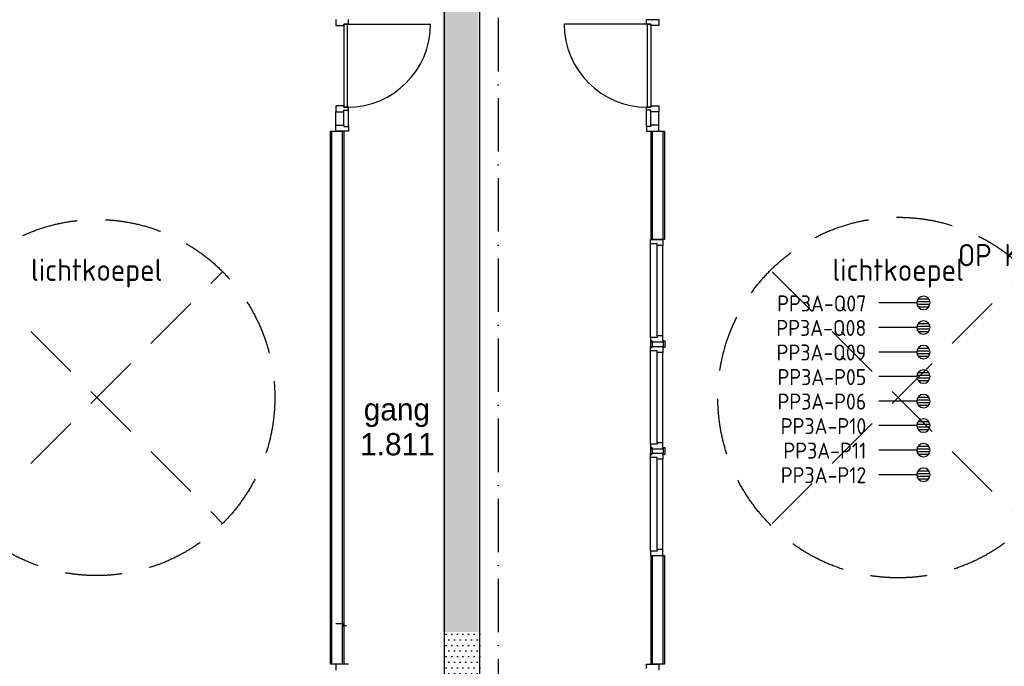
# Model space of a CAD drawing. Header units: millimetres. Extents: x 84333 to 240712, y -2244 to 84291.
# Tile 12 of 74: x 109353 to 120410, y 59257 to 66521. Entities that reach past the tile are written whole.
import ezdxf
from ezdxf.enums import TextEntityAlignment as Align

# ---------------------------------------------------------------- set-up
doc = ezdxf.new("R2010")
doc.units = ezdxf.units.MM
doc.header["$LTSCALE"] = 100
doc.linetypes.add('DASHDOT', pattern=[9, 6, -1.5, 0, -1.5])
doc.linetypes.add('HIDDEN', pattern=[9.525, 6.35, -3.175])
doc.layers.get('0').update_dxf_attribs({"linetype": 'CONTINUOUS'})
for name, color, linetype in [('AFDELING', 4, 'CONTINUOUS'), ('AL$1----_TEKST', 7, 'CONTINUOUS'), ('AL$7----_STRAMIEN', 1, 'DASHDOT'), ('AL22----_BINNENWAND', 7, 'CONTINUOUS'), ('AL32----_BINNENKOZ', 7, 'CONTINUOUS'), ('AL32----_DRAAIRICHTING', 1, 'CONTINUOUS'), ('AL37----_DAKOPENING', 7, 'HIDDEN'), ('BOUW', 8, 'CONTINUOUS'), ('EB6441--_ATTRIB', 2, 'CONTINUOUS'), ('EL6441--_DATACOM', 3, 'CONTINUOUS'), ('KABELGGOOT1', 8, 'CONTINUOUS'), ('TEKST25', 10, 'CONTINUOUS')]:
    doc.layers.add(name, color=color, linetype=linetype)
doc.styles.add('1_8', font='ISO', dxfattribs={"height": 1.8})
doc.styles.add('BURO-025', font='BUROFONT.shx', dxfattribs={"height": 250})
doc.styles.add('NORATT', font='iso.shx')
doc.styles.get("Standard").update_dxf_attribs({"font": 'iso.shx'})
doc.styles.add('TECHNIC', font='technic_.ttf')

# ---------------------------------------------------------------- blocks, each defined once
blk = doc.blocks.new('ES4X2')
for p, q in [((-0.45, 1.4), (-0.45, 2.6)), ((-0.15, 1.27), (-0.15, 2.73)), ((0.15, 1.27), (0.15, 2.73)), ((0.45, 1.4), (0.45, 2.6)), ((0, 1.25), (0, -3))]:
    blk.add_line(p, q)
blk.add_circle((0, 2), 0.75)
at = {"style": '1_8', "flags": 8}
for tag, p in [('NUMMER', (1.25, 3.5)), ('CODE', (-1.25, 3.5))]:
    blk.add_attdef(tag, text='', height=1.8, rotation=90, dxfattribs=at).set_placement(p, align=Align.MIDDLE_LEFT)
blk.add_attdef('M_CODE', text='', height=1.8, dxfattribs=at).set_placement((0, 0), align=Align.MIDDLE_CENTER)
blk = doc.blocks.new('A$C13e6995e')
at = {"layer": 'KABELGGOOT1'}
h = blk.add_hatch(dxfattribs=at)
h.set_pattern_fill('DOTS', color=256, scale=40, style=0)
h.set_pattern_definition([(8e-14, (40890.88, 199192.7), (31.75, 63.5), [0, -63.5])])
h.paths.add_polyline_path([(30171, 69502), (29771, 69502), (29771, 65636), (30171, 65636)])
h.paths.add_polyline_path([(30171, 65636), (29771, 65636), (29771, 61887), (30171, 61887)])
h = blk.add_hatch(dxfattribs=at)
h.set_pattern_fill('DOTS', color=256, scale=40, style=0)
h.set_pattern_definition([(8e-14, (40925.125, 199192.7), (31.75, 63.5), [0, -63.5])])
h.paths.add_polyline_path([(30205, 61887), (29805, 61887), (29805, 58768), (30205, 58768)])
at = {"layer": 'AL$7----_STRAMIEN', "color": 1}
blk.add_line((30395, 79585), (30395, 41988), dxfattribs=at)
at = {"layer": 'AL22----_BINNENWAND', "color": 8}
for p, q in [((28510, 61526), (28510, 67514)), ((28510, 67514), (28660, 67514)), ((28660, 67514), (28660, 61526)), ((32110, 66295), (32110, 67514)), ((32110, 67514), (32260, 67514)), ((32260, 67514), (32260, 66295)), ((32260, 66295), (32110, 66295)), ((32110, 61526), (32110, 62745)), ((32110, 62745), (32260, 62745)), ((32260, 62745), (32260, 61526)), ((28660, 61526), (28510, 61526)), ((32260, 61526), (32110, 61526))]:
    blk.add_line(p, q, dxfattribs=at)
at = {"layer": 'AL22----_BINNENWAND', "color": 8, "linetype": 'Continuous'}
for p, q in [((28525, 61526), (28525, 67514)), ((28645, 61526), (28645, 67514)), ((32125, 66295), (32125, 67514)), ((32245, 66295), (32245, 67514)), ((32125, 61526), (32125, 62745)), ((32245, 61526), (32245, 62745))]:
    blk.add_line(p, q, dxfattribs=at)
at = {"layer": 'AL32----_BINNENKOZ', "color": 8}
for p, q in [((28572, 68765), (28572, 68698)), ((28572, 68698), (28660, 68698)), ((28660, 68698), (28660, 68715)), ((28660, 68715), (28711, 68715)), ((28700, 68715), (28660, 68715)), ((28660, 68715), (28660, 67781)), ((28700, 67781), (28700, 68715)), ((28711, 68715), (28711, 68765)), ((32058, 68715), (32058, 68765)), ((32058, 68765), (32197, 68765)), ((32109, 68715), (32058, 68715)), ((32069, 67781), (32069, 68715)), ((32069, 68715), (32109, 68715)), ((32109, 68715), (32109, 67781)), ((32109, 68698), (32109, 68715)), ((32197, 68698), (32109, 68698)), ((32197, 68765), (32197, 68698)), ((28660, 67798), (28572, 67798)), ((28572, 67798), (28572, 67731)), ((28660, 67781), (28660, 67798)), ((28711, 67781), (28660, 67781)), ((28660, 67781), (28700, 67781)), ((28711, 67748), (28711, 67781)), ((28711, 67748), (28711, 67781)), ((32058, 67748), (32058, 67781)), ((32058, 67781), (32109, 67781)), ((32058, 67748), (32058, 67781)), ((32109, 67781), (32069, 67781)), ((32109, 67781), (32109, 67798)), ((32109, 67798), (32197, 67798)), ((32197, 67798), (32197, 67731)), ((28572, 67731), (28660, 67731)), ((28572, 67581), (28572, 67731)), ((28660, 67731), (28660, 67748)), ((28660, 67748), (28711, 67748)), ((28660, 67581), (28660, 67731)), ((28711, 67564), (28711, 67748)), ((32058, 67564), (32058, 67748)), ((32109, 67748), (32058, 67748)), ((32109, 67731), (32109, 67748)), ((32109, 67581), (32109, 67731)), ((32197, 67731), (32109, 67731)), ((32197, 67581), (32197, 67731)), ((28572, 67514), (28572, 67581)), ((28572, 67581), (28660, 67581)), ((28660, 67581), (28660, 67564)), ((28660, 67564), (28711, 67564)), ((28711, 67564), (28711, 67514)), ((32109, 67564), (32058, 67564)), ((32058, 67564), (32058, 67514)), ((32109, 67581), (32109, 67564)), ((32197, 67581), (32109, 67581)), ((32197, 67514), (32197, 67581)), ((28711, 67514), (28572, 67514)), ((32058, 67514), (32197, 67514)), ((32103, 66295), (32242, 66295)), ((32103, 66245), (32103, 66295)), ((32179, 66245), (32103, 66245)), ((32103, 65195), (32103, 66245)), ((32179, 66228), (32179, 66245)), ((32242, 66295), (32242, 66228)), ((32242, 66228), (32179, 66228)), ((32179, 65212), (32179, 66228)), ((32242, 65212), (32242, 66228)), ((32179, 65195), (32103, 65195)), ((32103, 65195), (32103, 65145)), ((32103, 65145), (32242, 65145)), ((32122, 65158), (32104, 65158)), ((32104, 65158), (32104, 65095)), ((32122, 65145), (32122, 65158)), ((32128, 65145), (32122, 65145)), ((32122, 65145), (32122, 65095)), ((32242, 65212), (32179, 65212)), ((32179, 65212), (32179, 65195)), ((32242, 65145), (32242, 65212)), ((32242, 65145), (32247, 65145)), ((32247, 65145), (32247, 65158)), ((32247, 65158), (32265, 65158)), ((32247, 65145), (32247, 65095)), ((32265, 65158), (32265, 65095)), ((32103, 65095), (32242, 65095)), ((32103, 65045), (32103, 65095)), ((32179, 65045), (32103, 65045)), ((32103, 63995), (32103, 65045)), ((32104, 65095), (32104, 65082)), ((32104, 65082), (32122, 65082)), ((32122, 65095), (32128, 65095)), ((32179, 65028), (32179, 65045)), ((32242, 65028), (32179, 65028)), ((32179, 64012), (32179, 65028)), ((32247, 65095), (32242, 65095)), ((32242, 65095), (32242, 65028)), ((32242, 64012), (32242, 65028)), ((32265, 65082), (32247, 65082)), ((32265, 65095), (32265, 65082)), ((32179, 63995), (32103, 63995)), ((32103, 63995), (32103, 63945)), ((32103, 63945), (32242, 63945)), ((32122, 63958), (32104, 63958)), ((32104, 63958), (32104, 63895)), ((32122, 63945), (32122, 63958)), ((32128, 63945), (32122, 63945)), ((32122, 63945), (32122, 63895)), ((32242, 64012), (32179, 64012)), ((32179, 64012), (32179, 63995)), ((32242, 63945), (32242, 64012)), ((32242, 63945), (32247, 63945)), ((32247, 63945), (32247, 63958)), ((32247, 63958), (32265, 63958)), ((32247, 63945), (32247, 63895)), ((32265, 63958), (32265, 63895)), ((32103, 63895), (32242, 63895)), ((32103, 63845), (32103, 63895)), ((32179, 63845), (32103, 63845)), ((32103, 62795), (32103, 63845)), ((32104, 63895), (32104, 63882)), ((32104, 63882), (32122, 63882)), ((32122, 63895), (32128, 63895)), ((32179, 63828), (32179, 63845)), ((32242, 63828), (32179, 63828)), ((32179, 62812), (32179, 63828)), ((32247, 63895), (32242, 63895)), ((32242, 63895), (32242, 63828)), ((32242, 62812), (32242, 63828)), ((32265, 63882), (32247, 63882)), ((32265, 63895), (32265, 63882)), ((32242, 62812), (32179, 62812)), ((32179, 62812), (32179, 62795)), ((32242, 62745), (32242, 62812)), ((32179, 62795), (32103, 62795)), ((32103, 62795), (32103, 62745)), ((32103, 62745), (32242, 62745)), ((28660, 61978), (28572, 61978)), ((28650, 61961), (28650, 61978)), ((28650, 61961), (28690, 61961)), ((28711, 61526), (28572, 61526)), ((28572, 61526), (28572, 61459)), ((32058, 61476), (32058, 61526)), ((32058, 61526), (32197, 61526)), ((32197, 61526), (32197, 61459))]:
    blk.add_line(p, q, dxfattribs=at)
at = {"layer": 'AL32----_DRAAIRICHTING', "color": 8}
for p, q in [((28700, 68715), (29634, 68715)), ((32069, 68715), (31135, 68715))]:
    blk.add_line(p, q, dxfattribs=at)
for centre, start, end in [((28700, 68715), 270, 0), ((32069, 68715), 180, 270)]:
    blk.add_arc(centre, 934, start, end, dxfattribs=at)
at = {"layer": 'AL37----_DAKOPENING', "color": 8, "linetype": 'HIDDEN'}
for p, q in [((24471, 63106), (27299, 65934)), ((24471, 65934), (27299, 63106)), ((33471, 63106), (36299, 65934)), ((33471, 65934), (36299, 63106))]:
    blk.add_line(p, q, dxfattribs=at)
at = {"layer": 'AL37----_DAKOPENING', "color": 8}
for centre, radius in [((25885, 64520), 2000), ((34885, 64520), 2025)]:
    blk.add_circle(centre, radius, dxfattribs=at)
at = {"layer": 'KABELGGOOT1'}
for p, q in [((29788, 77648, 3650), (29788, 44908, 3650)), ((30188, 44911, 3650), (30188, 72838, 3650))]:
    blk.add_line(p, q, dxfattribs=at)
at = {"layer": 'AFDELING', "color": 8, "style": 'TECHNIC'}
for p in [(92219, 54468), (58038, 41625), (88108, 41444)]:
    blk.add_attdef('VIDE', text='', height=500, dxfattribs=at).set_placement(p, align=Align.CENTER)
blk.add_attdef('VIDE', text='', height=500, rotation=90, dxfattribs=at).set_placement((75129, 25766), align=Align.CENTER)
at = {"layer": 'AL$1----_TEKST', "color": 8}
for p in [(25885, 65830), (34885, 65830)]:
    blk.add_text('lichtkoepel', height=250, dxfattribs=at).set_placement(p, align=Align.CENTER)
at = {"layer": 'BOUW', "style": 'BURO-025'}
for s, p in [('gang', (28884, 64263)), ('1.811', (28844, 63871))]:
    blk.add_text(s, height=250, dxfattribs=at).set_placement(p)

msp = doc.modelspace()

# ---------------------------------------------------------------- block references
at = {"layer": 'EL6441--_DATACOM'}
msp.add_blockref('A$C13e6995e', (84333, -2244), dxfattribs=at)
ref = msp.add_blockref('ES4X2', (119302, 63339, 1500), dxfattribs=dict(at, xscale=-99.99999999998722, yscale=100, zscale=100, rotation=270.0006221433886))
ref.add_attrib('NUMMER', 'PP3A-Q07', dxfattribs={"layer": 'EB6441--_ATTRIB', "color": 1, "height": 180, "rotation": 0.0006, "style": 'NORATT', "flags": 8}).set_placement((118860, 63333, 1500), align=Align.MIDDLE_RIGHT)
ref = msp.add_blockref('ES4X2', (119302, 63063, 1500), dxfattribs=dict(at, xscale=-99.99999999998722, yscale=100, zscale=100, rotation=270.0006221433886))
ref.add_attrib('NUMMER', 'PP3A-Q08', dxfattribs={"layer": 'EB6441--_ATTRIB', "color": 1, "height": 180, "rotation": 0.0006, "style": 'NORATT', "flags": 8}).set_placement((118860, 63058, 1500), align=Align.MIDDLE_RIGHT)
ref = msp.add_blockref('ES4X2', (119302, 62787, 1500), dxfattribs=dict(at, xscale=-99.99999999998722, yscale=100, zscale=100, rotation=270.0006221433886))
ref.add_attrib('NUMMER', 'PP3A-Q09', dxfattribs={"layer": 'EB6441--_ATTRIB', "color": 1, "height": 180, "rotation": 0.0006, "style": 'NORATT', "flags": 8}).set_placement((118860, 62782, 1500), align=Align.MIDDLE_RIGHT)
ref = msp.add_blockref('ES4X2', (119302, 62512, 1500), dxfattribs=dict(at, xscale=-99.99999999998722, yscale=100, zscale=100, rotation=270.0006221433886))
ref.add_attrib('NUMMER', 'PP3A-P05', dxfattribs={"layer": 'EB6441--_ATTRIB', "color": 1, "height": 180, "rotation": 0.0006, "style": 'NORATT', "flags": 8}).set_placement((118860, 62506, 1500), align=Align.MIDDLE_RIGHT)
ref = msp.add_blockref('ES4X2', (119302, 62236, 1500), dxfattribs=dict(at, xscale=-99.99999999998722, yscale=100, zscale=100, rotation=270.0006221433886))
ref.add_attrib('NUMMER', 'PP3A-P06', dxfattribs={"layer": 'EB6441--_ATTRIB', "color": 1, "height": 180, "rotation": 0.0006, "style": 'NORATT', "flags": 8}).set_placement((118860, 62231, 1500), align=Align.MIDDLE_RIGHT)
ref = msp.add_blockref('ES4X2', (119302, 61961, 1500), dxfattribs=dict(at, xscale=-99.99999999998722, yscale=100, zscale=100, rotation=270.0006221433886))
ref.add_attrib('NUMMER', 'PP3A-P10', dxfattribs={"layer": 'EB6441--_ATTRIB', "color": 1, "height": 180, "rotation": 0.0006, "style": 'NORATT', "flags": 8}).set_placement((118860, 61955, 1500), align=Align.MIDDLE_RIGHT)
ref = msp.add_blockref('ES4X2', (119302, 61685, 1500), dxfattribs=dict(at, xscale=-99.99999999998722, yscale=100, zscale=100, rotation=270.0006221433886))
ref.add_attrib('NUMMER', 'PP3A-P11', dxfattribs={"layer": 'EB6441--_ATTRIB', "color": 1, "height": 180, "rotation": 0.0006, "style": 'NORATT', "flags": 8}).set_placement((118860, 61680, 1500), align=Align.MIDDLE_RIGHT)
ref = msp.add_blockref('ES4X2', (119302, 61409, 1500), dxfattribs=dict(at, xscale=-99.99999999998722, yscale=100, zscale=100, rotation=270.0006221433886))
ref.add_attrib('NUMMER', 'PP3A-P12', dxfattribs={"layer": 'EB6441--_ATTRIB', "color": 1, "height": 180, "rotation": 0.0006, "style": 'NORATT', "flags": 8}).set_placement((118860, 61404, 1500), align=Align.MIDDLE_RIGHT)

# ---------------------------------------------------------------- texts
at = {"layer": 'TEKST25', "color": 2}
msp.add_text('OP KABELGOOT IN TRUST', height=250, dxfattribs=at).set_placement((119890, 63751))

doc.saveas('drawing.dxf')
